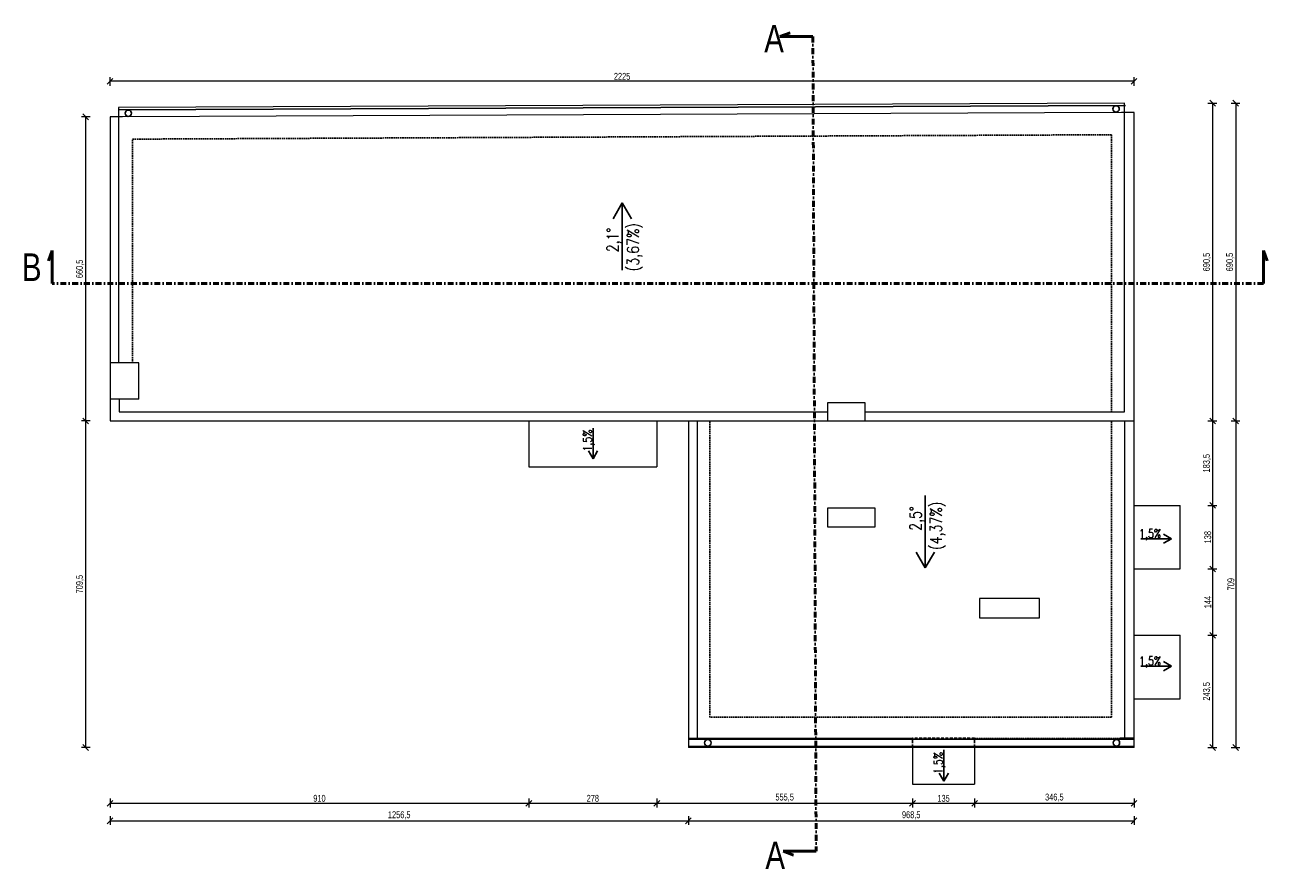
# Model space of a CAD drawing. Header units: centimetres. Extents: x -1 to 10576, y -3885 to 4713.
# Tile 1 of 17: x 2656 to 5356, y -3885 to -2051. Entities that reach past the tile are written whole.
import ezdxf
from ezdxf.enums import TextEntityAlignment as Align

# ---------------------------------------------------------------- set-up
doc = ezdxf.new("R2010")
doc.units = ezdxf.units.CM
doc.header["$LTSCALE"] = 0.5
for name, pattern in [('DASHDOT', [25.4, 12.7, -6.35, 0, -6.35]), ('DASHED', [19.05, 12.7, -6.35]), ('DASHED2', [9.525, 6.35, -3.175])]:
    doc.linetypes.add(name, pattern=pattern)
for name, color, linetype, lineweight in [('A_Ściany istniejące', 9, 'Continuous', 20), ('CKPRZEKROJ_OZN', 4, 'DASHDOT', 50), ('CKWYMIAR', 3, 'Continuous', 13)]:
    doc.layers.add(name, color=color, linetype=linetype, lineweight=lineweight)
doc.styles.add('RomanS', font='romans.shx', dxfattribs={"width": 0.8})
doc.styles.get("Standard").update_dxf_attribs({"font": 'ic-simplex.shx', "width": 0.8})
doc.dimstyles.new('Kopia2 CADKON cm', dxfattribs={"dimscale": 5, "dimtxt": 3, "dimasz": 2.5, "dimexe": 1.8, "dimexo": 5, "dimgap": 0.6, "dimtad": 1, "dimrnd": 0.5, "dimtxsty": 'Standard', "dimblk1": 'OBLIQUE', "dimblk2": 'OBLIQUE', "dimsah": 1, "dimcen": 2.5, "dimclrd": 256, "dimclre": 256, "dimadec": 1, "dimazin": 2, "dimtfac": 1, "dimtix": 1, "dimtmove": 2, "dimatfit": 3, "dimldrblk": 'OPEN30', "dimfxl": 2, "dimfxlon": 1, "dimtfill": 1, "dimtolj": 1, "dimlwd": -1, "dimlwe": -1, "dimarcsym": 0})

# ---------------------------------------------------------------- blocks, each defined once
blk = doc.blocks.new('_OBLIQUE')
at = {"color": 0, "linetype": 'ByBlock'}
blk.add_line((-0.5, -0.5), (0.5, 0.5), dxfattribs=at)
blk = doc.blocks.new('*D2365')
at = {"layer": 'CKWYMIAR'}
for p, q in [((2841.5, -3769.9), (2841.5, -3788.9)), ((4098, -3769.9), (4098, -3788.9)), ((2841.5, -3779.9), (4098, -3779.9))]:
    blk.add_line(p, q, dxfattribs=at)
at = {"layer": 'Defpoints', "color": 0}
for p in [(2841.5, -2950.4), (4098, -2950.5), (4098, -3779.9)]:
    blk.add_point(p, dxfattribs=at)
at = {"layer": 'CKWYMIAR', "xscale": 12.5, "yscale": 12.5, "zscale": 12.5, "rotation": 180}
blk.add_blockref('_OBLIQUE', (2841.5, -3779.9), dxfattribs=at)
at = {"layer": 'CKWYMIAR', "xscale": 12.5, "yscale": 12.5, "zscale": 12.5}
blk.add_blockref('_OBLIQUE', (4098, -3779.9), dxfattribs=at)
at = {"layer": 'CKWYMIAR', "color": 0, "insert": (3469.7, -3768), "char_height": 15, "attachment_point": 5, "bg_fill": 3, "box_fill_scale": 1.1, "bg_fill_color": 256, "bg_fill_true_color": 13158600, "bg_fill_transparency": 0}
blk.add_mtext('\\A1;1256,5', dxfattribs=at)
blk = doc.blocks.new('_Open30')
at = {"color": 0, "linetype": 'ByBlock', "lineweight": -2}
for p, q in [((-1, 0.27), (0, 0)), ((0, 0), (-1, -0.27)), ((0, 0), (-1, 0))]:
    blk.add_line(p, q, dxfattribs=at)
blk = doc.blocks.new('*D2366')
at = {"layer": 'CKWYMIAR'}
for p, q in [((4098, -3769.9), (4098, -3788.9)), ((5066.5, -3769.9), (5066.5, -3788.9)), ((4098, -3779.9), (5066.5, -3779.9))]:
    blk.add_line(p, q, dxfattribs=at)
at = {"layer": 'Defpoints', "color": 0}
for p in [(4098, -2950.5), (5066.5, -3659.7), (5066.5, -3779.9)]:
    blk.add_point(p, dxfattribs=at)
at = {"layer": 'CKWYMIAR', "xscale": 12.5, "yscale": 12.5, "zscale": 12.5, "rotation": 180}
blk.add_blockref('_OBLIQUE', (4098, -3779.9), dxfattribs=at)
at = {"layer": 'CKWYMIAR', "xscale": 12.5, "yscale": 12.5, "zscale": 12.5}
blk.add_blockref('_OBLIQUE', (5066.5, -3779.9), dxfattribs=at)
at = {"layer": 'CKWYMIAR', "color": 0, "insert": (4582.2, -3768), "char_height": 15, "attachment_point": 5, "bg_fill": 3, "box_fill_scale": 1.1, "bg_fill_color": 256, "bg_fill_true_color": 13158600, "bg_fill_transparency": 0}
blk.add_mtext('\\A1;968,5', dxfattribs=at)
blk = doc.blocks.new('*D2368')
at = {"layer": 'CKWYMIAR'}
for p, q in [((2841.5, -3731.6), (2841.5, -3750.6)), ((2841.5, -3741.6), (3751.4, -3741.6)), ((3751.4, -3731.6), (3751.4, -3750.6))]:
    blk.add_line(p, q, dxfattribs=at)
at = {"layer": 'Defpoints', "color": 0}
for p in [(2841.5, -2879.4), (3751.4, -2879.4), (3751.4, -3741.6)]:
    blk.add_point(p, dxfattribs=at)
at = {"layer": 'CKWYMIAR', "xscale": 12.5, "yscale": 12.5, "zscale": 12.5, "rotation": 180}
blk.add_blockref('_OBLIQUE', (2841.5, -3741.6), dxfattribs=at)
at = {"layer": 'CKWYMIAR', "xscale": 12.5, "yscale": 12.5, "zscale": 12.5}
blk.add_blockref('_OBLIQUE', (3751.4, -3741.6), dxfattribs=at)
at = {"layer": 'CKWYMIAR', "color": 0, "insert": (3296.4, -3731.1), "char_height": 15, "attachment_point": 5, "bg_fill": 3, "box_fill_scale": 1.1, "bg_fill_color": 256, "bg_fill_true_color": 13158600, "bg_fill_transparency": 0}
blk.add_mtext('\\A1;910', dxfattribs=at)
blk = doc.blocks.new('*D2369')
at = {"layer": 'CKWYMIAR'}
for p, q in [((3751.4, -3731.6), (3751.4, -3750.6)), ((3751.4, -3741.6), (4029.4, -3741.6)), ((4029.4, -3731.6), (4029.4, -3750.6))]:
    blk.add_line(p, q, dxfattribs=at)
at = {"layer": 'Defpoints', "color": 0}
for p in [(3751.4, -2879.4), (4029.4, -2979.5), (4029.4, -3741.6)]:
    blk.add_point(p, dxfattribs=at)
at = {"layer": 'CKWYMIAR', "xscale": 12.5, "yscale": 12.5, "zscale": 12.5, "rotation": 180}
blk.add_blockref('_OBLIQUE', (3751.4, -3741.6), dxfattribs=at)
at = {"layer": 'CKWYMIAR', "xscale": 12.5, "yscale": 12.5, "zscale": 12.5}
blk.add_blockref('_OBLIQUE', (4029.4, -3741.6), dxfattribs=at)
at = {"layer": 'CKWYMIAR', "color": 0, "insert": (3890.4, -3731.1), "char_height": 15, "attachment_point": 5, "bg_fill": 3, "box_fill_scale": 1.1, "bg_fill_color": 256, "bg_fill_true_color": 13158600, "bg_fill_transparency": 0}
blk.add_mtext('\\A1;278', dxfattribs=at)
blk = doc.blocks.new('*D2370')
at = {"layer": 'CKWYMIAR'}
for p, q in [((4029.4, -3731.6), (4029.4, -3750.6)), ((4029.4, -3741.6), (4585, -3741.6)), ((4585, -3731.6), (4585, -3750.6))]:
    blk.add_line(p, q, dxfattribs=at)
at = {"layer": 'Defpoints', "color": 0}
for p in [(4029.4, -2979.5), (4585, -3668.5), (4585, -3741.6)]:
    blk.add_point(p, dxfattribs=at)
at = {"layer": 'CKWYMIAR', "xscale": 12.5, "yscale": 12.5, "zscale": 12.5, "rotation": 180}
blk.add_blockref('_OBLIQUE', (4029.4, -3741.6), dxfattribs=at)
at = {"layer": 'CKWYMIAR', "xscale": 12.5, "yscale": 12.5, "zscale": 12.5}
blk.add_blockref('_OBLIQUE', (4585, -3741.6), dxfattribs=at)
at = {"layer": 'CKWYMIAR', "color": 0, "insert": (4307.2, -3729.6), "char_height": 15, "attachment_point": 5, "bg_fill": 3, "box_fill_scale": 1.1, "bg_fill_color": 256, "bg_fill_true_color": 13158600, "bg_fill_transparency": 0}
blk.add_mtext('\\A1;555,5', dxfattribs=at)
blk = doc.blocks.new('*D2371')
at = {"layer": 'CKWYMIAR'}
for p, q in [((4585, -3731.6), (4585, -3750.6)), ((4585, -3741.6), (4720, -3741.6)), ((4720, -3731.6), (4720, -3750.6))]:
    blk.add_line(p, q, dxfattribs=at)
at = {"layer": 'Defpoints', "color": 0}
for p in [(4585, -3668.5), (4720, -3668.5), (4720, -3741.6)]:
    blk.add_point(p, dxfattribs=at)
at = {"layer": 'CKWYMIAR', "xscale": 12.5, "yscale": 12.5, "zscale": 12.5, "rotation": 180}
blk.add_blockref('_OBLIQUE', (4585, -3741.6), dxfattribs=at)
at = {"layer": 'CKWYMIAR', "xscale": 12.5, "yscale": 12.5, "zscale": 12.5}
blk.add_blockref('_OBLIQUE', (4720, -3741.6), dxfattribs=at)
at = {"layer": 'CKWYMIAR', "color": 0, "insert": (4652.5, -3731.1), "char_height": 15, "attachment_point": 5, "bg_fill": 3, "box_fill_scale": 1.1, "bg_fill_color": 256, "bg_fill_true_color": 13158600, "bg_fill_transparency": 0}
blk.add_mtext('\\A1;135', dxfattribs=at)
blk = doc.blocks.new('*D2372')
at = {"layer": 'CKWYMIAR'}
for p, q in [((4720, -3731.6), (4720, -3750.6)), ((4720, -3741.6), (5066.5, -3741.6)), ((5066.5, -3731.6), (5066.5, -3750.6))]:
    blk.add_line(p, q, dxfattribs=at)
at = {"layer": 'Defpoints', "color": 0}
for p in [(5066.5, -3586.7), (4720, -3668.5), (5066.5, -3741.6)]:
    blk.add_point(p, dxfattribs=at)
at = {"layer": 'CKWYMIAR', "xscale": 12.5, "yscale": 12.5, "zscale": 12.5, "rotation": 180}
blk.add_blockref('_OBLIQUE', (4720, -3741.6), dxfattribs=at)
at = {"layer": 'CKWYMIAR', "xscale": 12.5, "yscale": 12.5, "zscale": 12.5}
blk.add_blockref('_OBLIQUE', (5066.5, -3741.6), dxfattribs=at)
at = {"layer": 'CKWYMIAR', "color": 0, "insert": (4893.2, -3729.6), "char_height": 15, "attachment_point": 5, "bg_fill": 3, "box_fill_scale": 1.1, "bg_fill_color": 256, "bg_fill_true_color": 13158600, "bg_fill_transparency": 0}
blk.add_mtext('\\A1;346,5', dxfattribs=at)
blk = doc.blocks.new('*D2373')
at = {"layer": 'CKWYMIAR'}
for p, q in [((2798.2, -2250.8), (2779.2, -2250.8)), ((2788.2, -2250.8), (2788.2, -2911.2)), ((2798.2, -2911.2), (2779.2, -2911.2))]:
    blk.add_line(p, q, dxfattribs=at)
at = {"layer": 'Defpoints', "color": 0}
for p in [(2841.5, -2250.8), (2788.2, -2911.2), (2841.4, -2911.2)]:
    blk.add_point(p, dxfattribs=at)
at = {"layer": 'CKWYMIAR', "xscale": 12.5, "yscale": 12.5, "zscale": 12.5}
for p, rotation in [((2788.2, -2250.8), 90), ((2788.2, -2911.2), 270)]:
    blk.add_blockref('_OBLIQUE', p, dxfattribs=dict(at, rotation=rotation))
at = {"layer": 'CKWYMIAR', "color": 0, "insert": (2776.3, -2581), "char_height": 15, "attachment_point": 5, "rotation": 90, "bg_fill": 3, "box_fill_scale": 1.1, "bg_fill_color": 256, "bg_fill_true_color": 13158600, "bg_fill_transparency": 0}
blk.add_mtext('\\A1;660,5', dxfattribs=at)
blk = doc.blocks.new('*D2374')
at = {"layer": 'CKWYMIAR'}
for p, q in [((2798.2, -2911.2), (2779.2, -2911.2)), ((2788.2, -2911.2), (2788.2, -3620.5)), ((2798.2, -3620.5), (2779.2, -3620.5))]:
    blk.add_line(p, q, dxfattribs=at)
at = {"layer": 'Defpoints', "color": 0}
for p in [(2841.4, -2911.2), (2788.2, -3620.5), (4098, -3620.5)]:
    blk.add_point(p, dxfattribs=at)
at = {"layer": 'CKWYMIAR', "xscale": 12.5, "yscale": 12.5, "zscale": 12.5}
for p, rotation in [((2788.2, -2911.2), 90), ((2788.2, -3620.5), 270)]:
    blk.add_blockref('_OBLIQUE', p, dxfattribs=dict(at, rotation=rotation))
at = {"layer": 'CKWYMIAR', "color": 0, "insert": (2776.3, -3265.8), "char_height": 15, "attachment_point": 5, "rotation": 90, "bg_fill": 3, "box_fill_scale": 1.1, "bg_fill_color": 256, "bg_fill_true_color": 13158600, "bg_fill_transparency": 0}
blk.add_mtext('\\A1;709,5', dxfattribs=at)
blk = doc.blocks.new('*D2375')
at = {"layer": 'CKWYMIAR'}
for p, q in [((2841.5, -2183.4), (2841.5, -2164.4)), ((5066.5, -2173.4), (2841.5, -2173.4)), ((5066.5, -2183.4), (5066.5, -2164.4))]:
    blk.add_line(p, q, dxfattribs=at)
at = {"layer": 'Defpoints', "color": 0}
for p in [(2841.5, -2173.4), (2841.5, -2250.8), (5066.5, -2241)]:
    blk.add_point(p, dxfattribs=at)
at = {"layer": 'CKWYMIAR', "xscale": 12.5, "yscale": 12.5, "zscale": 12.5, "rotation": 180}
blk.add_blockref('_OBLIQUE', (2841.5, -2173.4), dxfattribs=at)
at = {"layer": 'CKWYMIAR', "xscale": 12.5, "yscale": 12.5, "zscale": 12.5}
blk.add_blockref('_OBLIQUE', (5066.5, -2173.4), dxfattribs=at)
at = {"layer": 'CKWYMIAR', "color": 0, "insert": (3954, -2162.9), "char_height": 15, "attachment_point": 5, "bg_fill": 3, "box_fill_scale": 1.1, "bg_fill_color": 256, "bg_fill_true_color": 13158600, "bg_fill_transparency": 0}
blk.add_mtext('\\A1;2225', dxfattribs=at)
blk = doc.blocks.new('*D2376')
at = {"layer": 'CKWYMIAR'}
for p, q in [((5227, -2221), (5246, -2221)), ((5237, -2221), (5237, -2911.3)), ((5227, -2911.3), (5246, -2911.3))]:
    blk.add_line(p, q, dxfattribs=at)
at = {"layer": 'Defpoints', "color": 0}
for p in [(5039.5, -2221), (5066.5, -2911.3), (5237, -2911.3)]:
    blk.add_point(p, dxfattribs=at)
at = {"layer": 'CKWYMIAR', "xscale": 12.5, "yscale": 12.5, "zscale": 12.5}
for p, rotation in [((5237, -2221), 90), ((5237, -2911.3), 270)]:
    blk.add_blockref('_OBLIQUE', p, dxfattribs=dict(at, rotation=rotation))
at = {"layer": 'CKWYMIAR', "color": 0, "insert": (5225, -2566.2), "char_height": 15, "attachment_point": 5, "rotation": 90, "bg_fill": 3, "box_fill_scale": 1.1, "bg_fill_color": 256, "bg_fill_true_color": 13158600, "bg_fill_transparency": 0}
blk.add_mtext('\\A1;690,5', dxfattribs=at)
blk = doc.blocks.new('*D2377')
at = {"layer": 'CKWYMIAR'}
for p, q in [((5227, -2911.3), (5246, -2911.3)), ((5237, -2911.3), (5237, -3094.8)), ((5227, -3094.8), (5246, -3094.8))]:
    blk.add_line(p, q, dxfattribs=at)
at = {"layer": 'Defpoints', "color": 0}
for p in [(5066.5, -2911.3), (5066.5, -3094.8), (5237, -3094.8)]:
    blk.add_point(p, dxfattribs=at)
at = {"layer": 'CKWYMIAR', "xscale": 12.5, "yscale": 12.5, "zscale": 12.5}
for p, rotation in [((5237, -2911.3), 90), ((5237, -3094.8), 270)]:
    blk.add_blockref('_OBLIQUE', p, dxfattribs=dict(at, rotation=rotation))
at = {"layer": 'CKWYMIAR', "color": 0, "insert": (5225, -3003.1), "char_height": 15, "attachment_point": 5, "rotation": 90, "bg_fill": 3, "box_fill_scale": 1.1, "bg_fill_color": 256, "bg_fill_true_color": 13158600, "bg_fill_transparency": 0}
blk.add_mtext('\\A1;183,5', dxfattribs=at)
blk = doc.blocks.new('*D2378')
at = {"layer": 'CKWYMIAR'}
for p, q in [((5227, -3094.8), (5246, -3094.8)), ((5237, -3094.8), (5237, -3232.8)), ((5227, -3232.8), (5246, -3232.8))]:
    blk.add_line(p, q, dxfattribs=at)
at = {"layer": 'Defpoints', "color": 0}
for p in [(5066.5, -3094.8), (5066.5, -3232.8), (5237, -3232.8)]:
    blk.add_point(p, dxfattribs=at)
at = {"layer": 'CKWYMIAR', "xscale": 12.5, "yscale": 12.5, "zscale": 12.5}
for p, rotation in [((5237, -3094.8), 90), ((5237, -3232.8), 270)]:
    blk.add_blockref('_OBLIQUE', p, dxfattribs=dict(at, rotation=rotation))
at = {"layer": 'CKWYMIAR', "color": 0, "insert": (5226.5, -3163.8), "char_height": 15, "attachment_point": 5, "rotation": 90, "bg_fill": 3, "box_fill_scale": 1.1, "bg_fill_color": 256, "bg_fill_true_color": 13158600, "bg_fill_transparency": 0}
blk.add_mtext('\\A1;138', dxfattribs=at)
blk = doc.blocks.new('*D2379')
at = {"layer": 'CKWYMIAR'}
for p, q in [((5227, -3232.8), (5246, -3232.8)), ((5237, -3232.8), (5237, -3376.8)), ((5227, -3376.8), (5246, -3376.8))]:
    blk.add_line(p, q, dxfattribs=at)
at = {"layer": 'Defpoints', "color": 0}
for p in [(5066.5, -3232.8), (5066.5, -3376.8), (5237, -3376.8)]:
    blk.add_point(p, dxfattribs=at)
at = {"layer": 'CKWYMIAR', "xscale": 12.5, "yscale": 12.5, "zscale": 12.5}
for p, rotation in [((5237, -3232.8), 90), ((5237, -3376.8), 270)]:
    blk.add_blockref('_OBLIQUE', p, dxfattribs=dict(at, rotation=rotation))
at = {"layer": 'CKWYMIAR', "color": 0, "insert": (5226.5, -3304.8), "char_height": 15, "attachment_point": 5, "rotation": 90, "bg_fill": 3, "box_fill_scale": 1.1, "bg_fill_color": 256, "bg_fill_true_color": 13158600, "bg_fill_transparency": 0}
blk.add_mtext('\\A1;144', dxfattribs=at)
blk = doc.blocks.new('*D2380')
at = {"layer": 'CKWYMIAR'}
for p, q in [((5227, -3376.8), (5246, -3376.8)), ((5237, -3376.8), (5237, -3620.5)), ((5227, -3620.5), (5246, -3620.5))]:
    blk.add_line(p, q, dxfattribs=at)
at = {"layer": 'Defpoints', "color": 0}
for p in [(5066.5, -3376.8), (5066.5, -3620.5), (5237, -3620.5)]:
    blk.add_point(p, dxfattribs=at)
at = {"layer": 'CKWYMIAR', "xscale": 12.5, "yscale": 12.5, "zscale": 12.5}
for p, rotation in [((5237, -3376.8), 90), ((5237, -3620.5), 270)]:
    blk.add_blockref('_OBLIQUE', p, dxfattribs=dict(at, rotation=rotation))
at = {"layer": 'CKWYMIAR', "color": 0, "insert": (5225, -3498.6), "char_height": 15, "attachment_point": 5, "rotation": 90, "bg_fill": 3, "box_fill_scale": 1.1, "bg_fill_color": 256, "bg_fill_true_color": 13158600, "bg_fill_transparency": 0}
blk.add_mtext('\\A1;243,5', dxfattribs=at)
blk = doc.blocks.new('*D2381')
at = {"layer": 'CKWYMIAR'}
for p, q in [((5277.4, -2221), (5296.4, -2221)), ((5287.4, -2221), (5287.4, -2911.3)), ((5277.4, -2911.3), (5296.4, -2911.3))]:
    blk.add_line(p, q, dxfattribs=at)
at = {"layer": 'Defpoints', "color": 0}
for p in [(5039.5, -2221), (5066.5, -2911.3), (5287.4, -2911.3)]:
    blk.add_point(p, dxfattribs=at)
at = {"layer": 'CKWYMIAR', "xscale": 12.5, "yscale": 12.5, "zscale": 12.5}
for p, rotation in [((5287.4, -2221), 90), ((5287.4, -2911.3), 270)]:
    blk.add_blockref('_OBLIQUE', p, dxfattribs=dict(at, rotation=rotation))
at = {"layer": 'CKWYMIAR', "color": 0, "insert": (5275.4, -2566.2), "char_height": 15, "attachment_point": 5, "rotation": 90, "bg_fill": 3, "box_fill_scale": 1.1, "bg_fill_color": 256, "bg_fill_true_color": 13158600, "bg_fill_transparency": 0}
blk.add_mtext('\\A1;690,5', dxfattribs=at)
blk = doc.blocks.new('*D2382')
at = {"layer": 'CKWYMIAR'}
for p, q in [((5277.4, -2911.3), (5296.4, -2911.3)), ((5287.4, -2911.3), (5287.4, -3620.5)), ((5277.4, -3620.5), (5296.4, -3620.5))]:
    blk.add_line(p, q, dxfattribs=at)
at = {"layer": 'Defpoints', "color": 0}
for p in [(5066.5, -2911.3), (5066.5, -3620.5), (5287.4, -3620.5)]:
    blk.add_point(p, dxfattribs=at)
at = {"layer": 'CKWYMIAR', "xscale": 12.5, "yscale": 12.5, "zscale": 12.5}
for p, rotation in [((5287.4, -2911.3), 90), ((5287.4, -3620.5), 270)]:
    blk.add_blockref('_OBLIQUE', p, dxfattribs=dict(at, rotation=rotation))
at = {"layer": 'CKWYMIAR', "color": 0, "insert": (5276.9, -3265.9), "char_height": 15, "attachment_point": 5, "rotation": 90, "bg_fill": 3, "box_fill_scale": 1.1, "bg_fill_color": 256, "bg_fill_true_color": 13158600, "bg_fill_transparency": 0}
blk.add_mtext('\\A1;709', dxfattribs=at)

msp = doc.modelspace()

# ---------------------------------------------------------------- linework, layer by layer
msp.add_line((5047.992, -2226.002), (2859.491, -2235.537))
at = {"linetype": 'DASHED2'}
for p, q in [((2890.49, -2299.177), (5017.492, -2289.616)), ((5017.494, -2893.279), (5017.492, -2289.616)), ((2890.492, -2785.177), (2890.49, -2299.177)), ((4144.492, -3554.677), (4144.492, -2911.278)), ((5017.492, -3554.677), (5017.492, -2911.346)), ((5017.492, -3554.677), (4144.492, -3554.677))]:
    msp.add_line(p, q, dxfattribs=at)
at = {"linetype": 'DASHED'}
msp.add_line((4719.992, -3600.274), (4584.992, -3600.274), dxfattribs=at)
for points in [[(3954.276, -2437.836), (3934.276, -2472.477)], [(3954.276, -2583.6), (3954.276, -2437.836)], [(3954.276, -2437.836), (3974.276, -2472.477)], [(3890.878, -2927.107), (3890.878, -2993.425)], [(3890.878, -2993.425), (3880.878, -2976.104)], [(3890.878, -2993.425), (3900.878, -2976.104)], [(4612.699, -3073.206), (4612.699, -3230.602)], [(5147.758, -3167.025), (5130.438, -3157.025)], [(5081.189, -3167.025), (5147.758, -3167.025)], [(5147.758, -3167.025), (5130.438, -3177.025)], [(4612.699, -3230.602), (4592.699, -3195.961)], [(4612.699, -3230.602), (4632.699, -3195.961)], [(4097.992, -3602.502), (5066.492, -3602.502)], [(4097.992, -3618.502), (5066.492, -3618.502)], [(4652.974, -3625.768), (4652.974, -3693.958)], [(4652.974, -3693.958), (4642.974, -3676.637)], [(4652.974, -3693.958), (4662.974, -3676.637)]]:
    msp.add_lwpolyline(points)
for points in [[(4584.992, -3620.502), (4584.992, -3600.274)], [(4719.992, -3620.502), (4719.992, -3600.274)]]:
    msp.add_lwpolyline(points, dxfattribs=at)
for centre in [(2881.091, -2242.987), (5027.29, -2233.577), (4140.333, -3610.453), (5028.102, -3610.453)]:
    msp.add_circle(centre, 7)
at = {"layer": 'A_Ściany istniejące'}
for p, q in [((2868.49, -2250.559), (2841.492, -2250.774)), ((2841.492, -2250.774), (2841.492, -2911.177)), ((5039.492, -2241.023), (2868.49, -2250.558)), ((5066.492, -2241.002), (5039.492, -2241.023)), ((5066.492, -3620.502), (5066.492, -2241.002)), ((2903.9, -2785.202), (2868.492, -2785.274)), ((2841.492, -2911.177), (5066.492, -2911.35)), ((4097.992, -2911.274), (4097.992, -3620.502)), ((4117.992, -3600.274), (4117.992, -2911.278)), ((5045.992, -2911.346), (5045.992, -3600.274)), ((4127.992, -3600.274), (4584.992, -3600.274)), ((5066.492, -3620.502), (4097.992, -3620.502)), ((4584.992, -3620.502), (4584.992, -3700.274))]:
    msp.add_line(p, q, dxfattribs=at)
at = {"layer": 'A_Ściany istniejące', "linetype": 'DASHED2'}
msp.add_line((4719.992, -3600.274), (5036.492, -3600.274), dxfattribs=at)
at = {"layer": 'A_Ściany istniejące'}
for points in [[(2868.492, -2785.274), (2841.492, -2785.274)], [(2903.898, -2864.181), (2903.9, -2785.202)], [(4400.893, -2911.298), (4400.894, -2871.298), (4481.423, -2871.298)], [(4481.423, -2871.298), (4481.423, -2911.304)], [(3751.395, -2911.267), (3751.395, -3011.267)], [(4029.396, -2911.267), (4029.396, -3011.267)], [(3751.395, -3011.267), (4029.396, -3011.267)], [(5066.492, -3094.774), (5166.492, -3094.774)], [(5166.492, -3232.774), (5166.492, -3094.774)], [(5066.492, -3232.774), (5166.492, -3232.774)], [(4860.603, -3297.264), (4730.559, -3297.264), (4730.559, -3338.883), (4860.603, -3338.883), (4860.603, -3297.264)], [(5066.492, -3376.774), (5166.492, -3376.774)], [(5166.492, -3514.774), (5166.492, -3376.774)], [(5066.492, -3514.774), (5166.492, -3514.774)], [(4097.992, -3600.274), (4127.992, -3600.274)], [(5066.492, -3600.274), (5036.492, -3600.274)], [(4719.992, -3620.502), (4719.992, -3700.274)], [(4584.992, -3700.274), (4719.992, -3700.274)]]:
    msp.add_lwpolyline(points, dxfattribs=at)
msp.add_lwpolyline([(4400.894, -3142.002), (4400.894, -3100.002), (4503.424, -3100.002), (4503.424, -3142.002)], close=True, dxfattribs=at)
at = {"layer": 'CKPRZEKROJ_OZN', "linetype": 'Continuous'}
for p, q in [((4296.856, -2076.323), (4319.311, -2068.08)), ((4368.575, -2076.323), (4296.856, -2076.323)), ((2715.773, -2541.253), (2707.53, -2563.708)), ((2715.773, -2612.972), (2715.773, -2541.253)), ((5347.368, -2612.972), (5347.368, -2541.253)), ((5347.368, -2541.253), (5355.611, -2563.708)), ((4375.646, -3846.035), (4303.927, -3846.035)), ((4303.927, -3846.035), (4326.382, -3854.277))]:
    msp.add_line(p, q, dxfattribs=at)
at = {"layer": 'CKPRZEKROJ_OZN', "ltscale": 2}
for p, q in [((4368.575, -2076.323), (4375.646, -3846.035)), ((5347.368, -2612.972), (2715.773, -2612.972))]:
    msp.add_line(p, q, dxfattribs=at)

# ---------------------------------------------------------------- texts
at = {"style": 'RomanS', "width": 0.8}
for s, p in [('2,1%%D', (3945.881, -2544.823)), ('(3,67%)', (3990.269, -2586.035))]:
    msp.add_text(s, height=25, rotation=90, dxfattribs=at).set_placement(p)
at = {"layer": 'CKPRZEKROJ_OZN', "lineweight": 18, "width": 0.8}
for s, p in [('A', (4284.159, -2080.965)), ('B', (2671.188, -2577.35)), ('A', (4286.664, -3854.81))]:
    msp.add_text(s, height=60, dxfattribs=at).set_placement(p, align=Align.MIDDLE_CENTER)

# ---------------------------------------------------------------- next in the draw order: dimensions: what is measured, and where the dimension line sits
at = {"layer": 'CKWYMIAR'}
dim = msp.add_linear_dim(base=(4097.992, -3779.897), p1=(2841.492, -2950.413), p2=(4097.992, -2950.511), dimstyle='Kopia2 CADKON cm', dxfattribs=at)
dim.commit()
dim.dimension.update_dxf_attribs({"geometry": '*D2365', "text_midpoint": (3469.742, -3767.972)})

# ---------------------------------------------------------------- next in the draw order: dimensions: what is measured, and where the dimension line sits
dim = msp.add_linear_dim(base=(3751.395, -3741.569), p1=(2841.492, -2879.413), p2=(3751.395, -2879.413), dimstyle='Kopia2 CADKON cm', dxfattribs=at)
dim.commit()
dim.dimension.update_dxf_attribs({"geometry": '*D2368', "text_midpoint": (3296.444, -3731.069)})
dim = msp.add_linear_dim(base=(5066.492, -3779.897), p1=(4097.992, -2950.511), p2=(5066.492, -3659.738), dimstyle='Kopia2 CADKON cm', override={"dimtmove": 2}, dxfattribs=at)
dim.commit()
dim.dimension.update_dxf_attribs({"geometry": '*D2366', "text_midpoint": (4582.242, -3767.972)})

# ---------------------------------------------------------------- next in the draw order: texts
at = {"style": 'RomanS', "width": 0.8}
msp.add_text('(4,37%)', height=25, rotation=90, dxfattribs=at).set_placement((4648.691, -3191.116))

# ---------------------------------------------------------------- next in the draw order: dimensions: what is measured, and where the dimension line sits
at = {"layer": 'CKWYMIAR'}
dim = msp.add_linear_dim(base=(2788.212, -2911.177), p1=(2841.492, -2250.774), p2=(2841.441, -2911.177), angle=90, dimstyle='Kopia2 CADKON cm', dxfattribs=at)
dim.commit()
dim.dimension.update_dxf_attribs({"geometry": '*D2373', "text_midpoint": (2776.287, -2580.976)})
dim = msp.add_linear_dim(base=(4029.396, -3741.569), p1=(3751.395, -2879.413), p2=(4029.396, -2979.504), dimstyle='Kopia2 CADKON cm', override={"dimtmove": 2}, dxfattribs=at)
dim.commit()
dim.dimension.update_dxf_attribs({"geometry": '*D2369', "text_midpoint": (3890.396, -3731.069)})

# ---------------------------------------------------------------- next in the draw order: linework, layer by layer
at = {"layer": 'A_Ściany istniejące'}
for points in [[(2903.898, -2864.181), (2841.492, -2864.254)], [(2861.492, -2864.254), (2861.492, -2891.254), (4400.893, -2891.272)]]:
    msp.add_lwpolyline(points, dxfattribs=at)

# ---------------------------------------------------------------- next in the draw order: dimensions: what is measured, and where the dimension line sits
at = {"layer": 'CKWYMIAR'}
dim = msp.add_linear_dim(base=(2841.492, -2173.445), p1=(5066.492, -2241.002), p2=(2841.492, -2250.774), dimstyle='Kopia2 CADKON cm', dxfattribs=at)
dim.commit()
dim.dimension.update_dxf_attribs({"geometry": '*D2375', "text_midpoint": (3953.992, -2162.945)})
dim = msp.add_linear_dim(base=(4584.992, -3741.569), p1=(4029.396, -2979.504), p2=(4584.992, -3668.511), dimstyle='Kopia2 CADKON cm', override={"dimtmove": 2}, dxfattribs=at)
dim.commit()
dim.dimension.update_dxf_attribs({"geometry": '*D2370', "text_midpoint": (4307.194, -3729.644)})

# ---------------------------------------------------------------- next in the draw order: texts
at = {"style": 'RomanS', "width": 0.8}
msp.add_text('2,5%%D', height=25, rotation=90, dxfattribs=at).set_placement((4604.304, -3149.903))

# ---------------------------------------------------------------- next in the draw order: dimensions: what is measured, and where the dimension line sits
at = {"layer": 'CKWYMIAR'}
dim = msp.add_linear_dim(base=(5236.961, -2911.35), p1=(5039.492, -2221.002), p2=(5066.492, -2911.35), angle=90, dimstyle='Kopia2 CADKON cm', dxfattribs=at)
dim.commit()
dim.dimension.update_dxf_attribs({"geometry": '*D2376', "text_midpoint": (5225.036, -2566.176)})
dim = msp.add_linear_dim(base=(2788.2116, -3620.5022), p1=(2841.441, -2911.1768), p2=(4097.9923, -3620.5022), angle=90, dimstyle='Kopia2 CADKON cm', override={"dimtmove": 2}, dxfattribs=at)
dim.commit()
dim.dimension.update_dxf_attribs({"geometry": '*D2374', "text_midpoint": (2776.2866, -3265.8395)})
dim = msp.add_linear_dim(base=(4719.992, -3741.569), p1=(4584.992, -3668.511), p2=(4719.992, -3668.511), dimstyle='Kopia2 CADKON cm', override={"dimtmove": 2}, dxfattribs=at)
dim.commit()
dim.dimension.update_dxf_attribs({"geometry": '*D2371', "text_midpoint": (4652.492, -3731.069)})

# ---------------------------------------------------------------- next in the draw order: texts
at = {"style": 'RomanS', "width": 0.8}
for p in [(3888.221, -2977.628), (4650.318, -3678.162)]:
    msp.add_text('1,5%', height=18.75, rotation=90, dxfattribs=at).set_placement(p)

# ---------------------------------------------------------------- next in the draw order: dimensions: what is measured, and where the dimension line sits
at = {"layer": 'CKWYMIAR'}
dim = msp.add_linear_dim(base=(5236.961, -3094.774), p1=(5066.492, -2911.35), p2=(5066.492, -3094.774), angle=90, dimstyle='Kopia2 CADKON cm', override={"dimtmove": 2}, dxfattribs=at)
dim.commit()
dim.dimension.update_dxf_attribs({"geometry": '*D2377', "text_midpoint": (5225.036, -3003.062)})
dim = msp.add_linear_dim(base=(5066.492, -3741.569), p1=(4719.992, -3668.511), p2=(5066.492, -3586.738), dimstyle='Kopia2 CADKON cm', override={"dimtmove": 2}, dxfattribs=at)
dim.commit()
dim.dimension.update_dxf_attribs({"geometry": '*D2372', "text_midpoint": (4893.242, -3729.644)})

# ---------------------------------------------------------------- next in the draw order: dimensions: what is measured, and where the dimension line sits
dim = msp.add_linear_dim(base=(5287.358, -2911.35), p1=(5039.492, -2221.002), p2=(5066.492, -2911.35), angle=90, dimstyle='Kopia2 CADKON cm', dxfattribs=at)
dim.commit()
dim.dimension.update_dxf_attribs({"geometry": '*D2381', "text_midpoint": (5275.433, -2566.176)})
dim = msp.add_linear_dim(base=(5236.961, -3232.774), p1=(5066.492, -3094.774), p2=(5066.492, -3232.774), angle=90, dimstyle='Kopia2 CADKON cm', override={"dimtmove": 2}, dxfattribs=at)
dim.commit()
dim.dimension.update_dxf_attribs({"geometry": '*D2378', "text_midpoint": (5226.461, -3163.774)})

# ---------------------------------------------------------------- next in the draw order: linework, layer by layer
at = {"layer": 'A_Ściany istniejące'}
msp.add_lwpolyline([(4481.424, -2891.273), (5045.992, -2891.279), (5045.992, -2221.002), (2859.491, -2230.537), (2859.493, -2785.274)], dxfattribs=at)

# ---------------------------------------------------------------- next in the draw order: dimensions: what is measured, and where the dimension line sits
at = {"layer": 'CKWYMIAR'}
dim = msp.add_linear_dim(base=(5236.961, -3376.774), p1=(5066.492, -3232.774), p2=(5066.492, -3376.774), angle=90, dimstyle='Kopia2 CADKON cm', override={"dimtmove": 2}, dxfattribs=at)
dim.commit()
dim.dimension.update_dxf_attribs({"geometry": '*D2379', "text_midpoint": (5226.461, -3304.774)})

# ---------------------------------------------------------------- next in the draw order: dimensions: what is measured, and where the dimension line sits
dim = msp.add_linear_dim(base=(5236.961, -3620.502), p1=(5066.492, -3376.774), p2=(5066.492, -3620.502), angle=90, dimstyle='Kopia2 CADKON cm', override={"dimtmove": 2}, dxfattribs=at)
dim.commit()
dim.dimension.update_dxf_attribs({"geometry": '*D2380', "text_midpoint": (5225.036, -3498.638)})

# ---------------------------------------------------------------- next in the draw order: dimensions: what is measured, and where the dimension line sits
dim = msp.add_linear_dim(base=(5287.358, -3620.502), p1=(5066.492, -2911.35), p2=(5066.492, -3620.502), angle=90, dimstyle='Kopia2 CADKON cm', override={"dimtmove": 2}, dxfattribs=at)
dim.commit()
dim.dimension.update_dxf_attribs({"geometry": '*D2382', "text_midpoint": (5276.858, -3265.926)})

# ---------------------------------------------------------------- next in the draw order: linework, layer by layer
for points in [[(5081.189, -3443.759), (5147.758, -3443.759)], [(5147.758, -3443.759), (5130.438, -3433.759)], [(5147.758, -3443.759), (5130.438, -3453.759)]]:
    msp.add_lwpolyline(points)

# ---------------------------------------------------------------- next in the draw order: texts
at = {"style": 'RomanS', "width": 0.8}
for p in [(5077.312, -3165.194), (5077.312, -3441.927)]:
    msp.add_text('1,5%', height=18.75, dxfattribs=at).set_placement(p)

doc.saveas('drawing.dxf')
